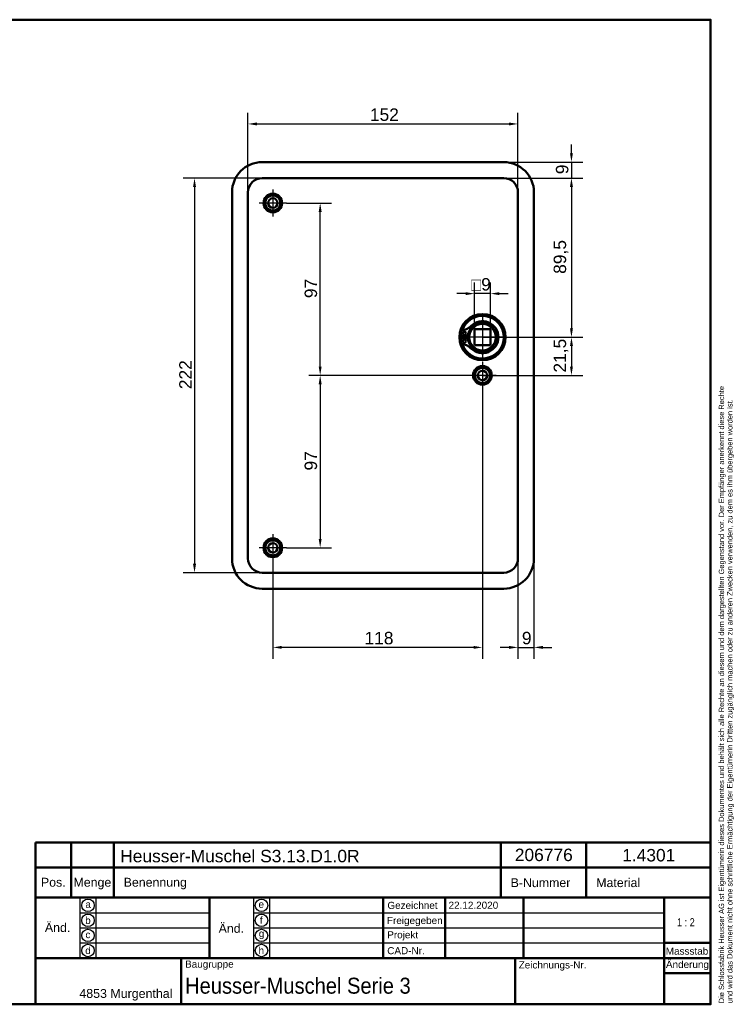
# Model space of a CAD drawing. Header units: millimetres. Extents: x 20 to 833, y 20 to 574.
# Tile 4 of 4: x 431 to 833, y 20 to 574. Entities that reach past the tile are written whole.
import ezdxf
from ezdxf.enums import TextEntityAlignment as Align

# ---------------------------------------------------------------- set-up
doc = ezdxf.new("R2010")
doc.units = ezdxf.units.MM
doc.header["$LTSCALE"] = 2
for name, color, linetype, lineweight in [('Bemaßungen(DIN)', 7, 'Continuous', 25), ('Mittelpunktmarkierung(DIN)', 7, 'Continuous', 25), ('Sichtbare Kanten(DIN)', 7, 'Continuous', 50), ('Skizziergeometrie(DIN)', 7, 'Continuous', 50), ('Skizzierlinie(DIN)', 7, 'Continuous', 25), ('Symbole(DIN)', 7, 'Continuous', 25)]:
    doc.layers.add(name, color=color, linetype=linetype, lineweight=lineweight)
doc.styles.add('Aktuell-DIN', font='arial.ttf')
doc.styles.add('STANDARD-DIN~0', font='arial.ttf')
doc.styles.add('Textstil10', font='arial.ttf')
doc.styles.add('Textstil41', font='arial.ttf', dxfattribs={"width": 0.8})
doc.styles.add('Textstil83', font='arial.ttf', dxfattribs={"width": 0.8})
doc.dimstyles.new('CAD-LAN', dxfattribs={"dimscale": 2, "dimtxt": 3.5, "dimasz": 2.5, "dimexe": 3.175, "dimexo": 0, "dimgap": 0.8, "dimtad": 1, "dimrnd": 1e-08, "dimtxsty": 'STANDARD-DIN~0', "dimcen": 0.09, "dimdle": 10, "dimclrd": 250, "dimclre": 250, "dimclrt": 250, "dimadec": 0, "dimazin": 2, "dimtfac": 1, "dimtmove": 0, "dimatfit": 3, "dimfxl": 1, "dimtolj": 1, "dimtzin": 0, "dimlwd": 25, "dimlwe": 25, "dimarcsym": 0})

# ---------------------------------------------------------------- blocks, each defined once
blk = doc.blocks.new('Ränder Standardrahmen')
at = {"layer": 'Skizziergeometrie(DIN)', "flags": 128}
blk.add_lwpolyline([(10, 10), (10, 287), (410, 287), (410, 10), (10, 10)], dxfattribs=at)
blk = doc.blocks.new('Schriftfelder Heusser')
at = {"layer": 'Skizziergeometrie(DIN)'}
for p, q in [((101, 229.92), (101, 236.92)), ((101, 236.92), (291, 236.92)), ((111, 229.92), (111, 236.92)), ((123, 229.92), (123, 236.92)), ((232, 229.92), (232, 236.92)), ((256, 229.92), (256, 236.92)), ((291, 236.92), (291, 229.92)), ((101, 191.42), (101, 229.92)), ((101, 229.92), (291, 229.92)), ((111, 229.92), (111, 221.42)), ((123, 229.92), (123, 221.42)), ((232, 229.92), (232, 221.42)), ((256, 229.92), (256, 221.42)), ((291, 229.92), (291, 191.42)), ((101, 221.42), (291, 221.42)), ((150, 221.42), (150, 204.42)), ((198.85, 221.42), (198.85, 204.42)), ((216.35, 221.42), (216.35, 204.42)), ((238.35, 221.42), (238.35, 204.42)), ((278, 221.42), (278, 191.42)), ((278, 208.67), (291, 208.67)), ((101, 204.42), (291, 204.42)), ((142, 204.42), (142, 191.42)), ((236, 204.42), (236, 191.42)), ((278, 200.17), (291, 200.17)), ((291, 191.42), (101, 191.42))]:
    blk.add_line(p, q, dxfattribs=at)
at = {"layer": 'Skizzierlinie(DIN)'}
for p, q in [((113.5, 221.42), (113.5, 204.42)), ((118, 221.42), (118, 204.42)), ((162.35, 221.42), (162.35, 204.42)), ((166.85, 221.42), (166.85, 204.42)), ((113.5, 217.17), (150, 217.17)), ((162.35, 217.17), (278, 217.17)), ((113.5, 212.92), (150, 212.92)), ((162.35, 212.92), (278, 212.92)), ((113.5, 208.67), (150, 208.67)), ((162.35, 208.67), (278, 208.67))]:
    blk.add_line(p, q, dxfattribs=at)
for centre in [(115.75, 219.25), (164.6, 219.25), (115.75, 215.04), (164.6, 215.04), (115.75, 210.79), (164.6, 210.79), (115.75, 206.54), (164.6, 206.54)]:
    blk.add_circle(centre, 1.75, dxfattribs=at)
at = {"layer": 'Symbole(DIN)', "color": 7, "insert": (293.33, 191.7), "char_height": 1.5, "width": 182.3003, "attachment_point": 1, "rotation": 90, "line_spacing_factor": 0.944221, "style": 'Aktuell-DIN'}
blk.add_mtext('\\fArial|b0|i0;\\H1.5000;Die Schlossfabrik Heusser AG ist Eigentümerin dieses Dokumentes und behält sich alle Rechte an diesem und dem dargestellten Gegenstand vor. Der Empfänger anerkennt diese Rechte\\Pund wird das Dokument nicht ohne schriftliche Ermächtigung der Eigentümerin Dritten zugänglich machen oder zu anderen Zwecken verwenden, zu dem es ihm übergeben worden ist.\\P ', dxfattribs=at)
at = {"layer": 'Symbole(DIN)', "color": 179, "true_color": 0x262659, "style": 'Aktuell-DIN'}
for s, insert, char_height, attachment_point in [('B-Nummer', (234.74, 225.62), 2.489, 4), ('Material', (265.02, 225.62), 2.489, 5), ('Pos.', (106, 227), 2.489, 2), ('Menge', (117, 227), 2.489, 2), ('Benennung', (125.81, 225.38), 2.489, 4), ('\\fArial|b0|i0;a', (115.81, 219.53), 2, 5), ('\\fArial|b0|i0;e', (164.54, 219.53), 2, 5), ('\\fArial|b0|i0;Gezeichnet', (200.05, 219.23), 2, 4), ('\\fArial|b0|i0;b', (115.75, 215), 2, 5), ('\\fArial|b0|i0;f', (164.55, 215.06), 2, 5), ('\\fArial|b0|i0;Freigegeben', (199.92, 216), 2, 1), ('\\fArial|b0|i0;c', (115.75, 211.01), 2, 5), ('\\fArial|b0|i0;g', (164.63, 211.05), 2, 5), ('\\fArial|b0|i0;Projekt', (200, 211.98), 2, 1), ('\\fArial|b0|i0;d', (115.76, 206.55), 2, 5), ('\\fArial|b0|i0;h', (164.55, 206.57), 2, 5), ('\\fArial|b0|i0;CAD-Nr.', (200, 207.5), 2, 1), ('\\fArial|b0|i0;\\H2.0000;Massstab', (284.39, 206.37), 2, 5), ('\\fArial|b0|i0;\\H2.0000;Baugruppe', (143.1, 203.73), 2, 1), ('\\fArial|b0|i0;Zeichnungs-Nr.', (237, 203.5), 2, 1), ('\\fArial|b0|i0;\\H2.5000;4853 Murgenthal', (113.33, 192.46), 2.5, 7)]:
    blk.add_mtext(s, dxfattribs=dict(at, insert=insert, char_height=char_height, attachment_point=attachment_point))
at = {"layer": 'Symbole(DIN)', "color": 179, "true_color": 0x262659, "attachment_point": 5, "style": 'Aktuell-DIN'}
for s, insert, char_height, width in [('Änd.', (107.21, 213), 2.489, 12.3494), ('Änd.', (156.12, 212.76), 2.489, 12.3494), ('\\fArial|b0|i0;Änderung', (284.51, 202.33), 2, 12.1143)]:
    blk.add_mtext(s, dxfattribs=dict(at, insert=insert, char_height=char_height, width=width))
at = {"layer": 'Symbole(DIN)', "color": 7, "insert": (143.1, 196.62), "char_height": 4.5, "width": 90.18, "attachment_point": 4, "style": 'Aktuell-DIN'}
blk.add_mtext('\\fArial|b0|i0;\\W0.90;\\H4.5000;Heusser-Muschel Serie 3', dxfattribs=at)
at = {"layer": 'Symbole(DIN)', "color": 179, "true_color": 0x262659, "style": 'Textstil10'}
blk.add_attdef('ERSTELLUNGSDATUM_001', (217.26, 218.29), '', height=2, dxfattribs=at)
at = {"layer": 'Symbole(DIN)', "color": 179, "true_color": 0x262659}
for tag, height, style, p in [('AUTOR', 2.49, 'Aktuell-DIN', (240.03, 219.26)), ('KONTROLLDATUM', 2, 'Textstil10', (217.42, 215.04)), ('KONTROLLIERT_VON', 2, 'Textstil10', (239.98, 215.05))]:
    blk.add_attdef(tag, text='', height=height, dxfattribs=dict(at, style=style)).set_placement(p, align=Align.MIDDLE_LEFT)
at = {"layer": 'Symbole(DIN)', "color": 7, "style": 'Textstil83', "width": 0.8}
blk.add_attdef('Anfänglicher_Ansichtsmaßstab_001', (281.57, 213.34), '', height=2.3, dxfattribs=at)
at = {"layer": 'Symbole(DIN)', "color": 179, "true_color": 0x262659, "style": 'Textstil10'}
blk.add_attdef('PROJEKT', text='', height=2, dxfattribs=at).set_placement((217.77, 209.72), align=Align.BOTTOM_LEFT)
at = {"layer": 'Symbole(DIN)', "color": 7, "style": 'Textstil41', "width": 0.8}
blk.add_attdef('STATUS', text='', height=5, dxfattribs=at).set_placement((284.53, 195.86), align=Align.MIDDLE_CENTER)
blk = doc.blocks.new('*D8')
at = {"layer": 'Bemaßungen(DIN)', "color": 250, "linetype": 'Continuous', "lineweight": 25, "true_color": 0x3f3f3f, "transparency": 16777216}
for p, q in [((559.61, 476.86), (559.61, 521.68)), ((711.61, 476.86), (711.61, 521.68)), ((564.61, 515.33), (706.61, 515.33))]:
    blk.add_line(p, q, dxfattribs=at)
at = {"layer": 'Bemaßungen(DIN)', "color": 250, "linetype": 'Continuous', "true_color": 0x3f3f3f, "transparency": 16777216}
for points in [[(564.61, 516.16), (564.61, 514.5), (559.61, 515.33)], [(706.61, 516.16), (706.61, 514.5), (711.61, 515.33)]]:
    blk.add_solid(points, dxfattribs=at)
at = {"layer": 'Defpoints', "color": 0, "linetype": 'Continuous', "transparency": 16777216}
for p in [(711.61, 515.33), (559.61, 476.86), (711.61, 476.86)]:
    blk.add_point(p, dxfattribs=at)
at = {"layer": 'Bemaßungen(DIN)', "color": 250, "linetype": 'Continuous', "lineweight": 25, "true_color": 0x3f3f3f, "transparency": 16777216, "insert": (628.24, 524.08), "char_height": 7, "attachment_point": 1, "style": 'STANDARD-DIN~0'}
blk.add_mtext('\\A1;152', dxfattribs=at)
blk = doc.blocks.new('*D9')
at = {"layer": 'Bemaßungen(DIN)', "color": 250, "linetype": 'Continuous', "lineweight": 25, "true_color": 0x3f3f3f, "transparency": 16777216}
for p, q in [((567.61, 484.86), (523.16, 484.86)), ((529.51, 479.86), (529.51, 267.86)), ((567.61, 262.86), (523.16, 262.86))]:
    blk.add_line(p, q, dxfattribs=at)
at = {"layer": 'Bemaßungen(DIN)', "color": 250, "linetype": 'Continuous', "true_color": 0x3f3f3f, "transparency": 16777216}
for points in [[(528.67, 479.86), (530.34, 479.86), (529.51, 484.86)], [(528.67, 267.86), (530.34, 267.86), (529.51, 262.86)]]:
    blk.add_solid(points, dxfattribs=at)
at = {"layer": 'Defpoints', "color": 0, "linetype": 'Continuous', "transparency": 16777216}
for p in [(567.61, 484.86), (529.51, 262.86), (567.61, 262.86)]:
    blk.add_point(p, dxfattribs=at)
at = {"layer": 'Bemaßungen(DIN)', "color": 250, "linetype": 'Continuous', "lineweight": 25, "true_color": 0x3f3f3f, "transparency": 16777216, "insert": (520.88, 366.1), "char_height": 7, "attachment_point": 1, "rotation": 90, "style": 'STANDARD-DIN~0'}
blk.add_mtext('\\A1;222', dxfattribs=at)
blk = doc.blocks.new('*D10')
at = {"layer": 'Bemaßungen(DIN)', "color": 250, "linetype": 'Continuous', "lineweight": 25, "true_color": 0x3f3f3f, "transparency": 16777216}
for p, q in [((703.61, 484.86), (748.06, 484.86)), ((741.71, 479.86), (741.71, 400.36)), ((691.61, 395.36), (748.06, 395.36))]:
    blk.add_line(p, q, dxfattribs=at)
at = {"layer": 'Bemaßungen(DIN)', "color": 250, "linetype": 'Continuous', "true_color": 0x3f3f3f, "transparency": 16777216}
for points in [[(740.88, 479.86), (742.55, 479.86), (741.71, 484.86)], [(740.88, 400.36), (742.55, 400.36), (741.71, 395.36)]]:
    blk.add_solid(points, dxfattribs=at)
at = {"layer": 'Defpoints', "color": 0, "linetype": 'Continuous', "transparency": 16777216}
for p in [(703.61, 484.86), (691.61, 395.36), (741.71, 395.36)]:
    blk.add_point(p, dxfattribs=at)
at = {"layer": 'Bemaßungen(DIN)', "color": 250, "linetype": 'Continuous', "lineweight": 25, "true_color": 0x3f3f3f, "transparency": 16777216, "insert": (731.7, 430.99), "char_height": 7, "attachment_point": 1, "rotation": 90, "style": 'STANDARD-DIN~0'}
blk.add_mtext('\\A1;89,5', dxfattribs=at)
blk = doc.blocks.new('*D11')
at = {"layer": 'Bemaßungen(DIN)', "color": 250, "linetype": 'Continuous', "lineweight": 25, "true_color": 0x3f3f3f, "transparency": 16777216}
for p, q in [((691.61, 395.36), (748.06, 395.36)), ((741.71, 390.36), (741.71, 378.86)), ((691.61, 373.86), (748.06, 373.86))]:
    blk.add_line(p, q, dxfattribs=at)
at = {"layer": 'Bemaßungen(DIN)', "color": 250, "linetype": 'Continuous', "true_color": 0x3f3f3f, "transparency": 16777216}
for points in [[(740.88, 390.36), (742.55, 390.36), (741.71, 395.36)], [(740.88, 378.86), (742.55, 378.86), (741.71, 373.86)]]:
    blk.add_solid(points, dxfattribs=at)
at = {"layer": 'Defpoints', "color": 0, "linetype": 'Continuous', "transparency": 16777216}
for p in [(691.61, 395.36), (691.61, 373.86), (741.71, 373.86)]:
    blk.add_point(p, dxfattribs=at)
at = {"layer": 'Bemaßungen(DIN)', "color": 250, "linetype": 'Continuous', "lineweight": 25, "true_color": 0x3f3f3f, "transparency": 16777216, "insert": (731.7, 375.43), "char_height": 7, "attachment_point": 1, "rotation": 90, "style": 'STANDARD-DIN~0'}
blk.add_mtext('\\A1;21,5', dxfattribs=at)
blk = doc.blocks.new('*D12')
at = {"layer": 'Bemaßungen(DIN)', "color": 250, "linetype": 'Continuous', "lineweight": 25, "true_color": 0x3f3f3f, "transparency": 16777216}
for p, q in [((741.71, 498.86), (741.71, 503.86)), ((703.61, 493.86), (748.06, 493.86)), ((741.71, 493.86), (741.71, 484.86)), ((703.61, 484.86), (748.06, 484.86)), ((741.71, 479.86), (741.71, 474.86))]:
    blk.add_line(p, q, dxfattribs=at)
at = {"layer": 'Bemaßungen(DIN)', "color": 250, "linetype": 'Continuous', "true_color": 0x3f3f3f, "transparency": 16777216}
for points in [[(740.88, 498.86), (742.55, 498.86), (741.71, 493.86)], [(740.88, 479.86), (742.55, 479.86), (741.71, 484.86)]]:
    blk.add_solid(points, dxfattribs=at)
at = {"layer": 'Defpoints', "color": 0, "linetype": 'Continuous', "transparency": 16777216}
for p in [(703.61, 493.86), (703.61, 484.86), (741.71, 484.86)]:
    blk.add_point(p, dxfattribs=at)
at = {"layer": 'Bemaßungen(DIN)', "color": 250, "linetype": 'Continuous', "lineweight": 25, "true_color": 0x3f3f3f, "transparency": 16777216, "insert": (732.97, 487.06), "char_height": 7, "attachment_point": 1, "rotation": 90, "style": 'STANDARD-DIN~0'}
blk.add_mtext('\\A1;9', dxfattribs=at)
blk = doc.blocks.new('*D13')
at = {"layer": 'Bemaßungen(DIN)', "color": 250, "linetype": 'Continuous', "lineweight": 25, "true_color": 0x3f3f3f, "transparency": 16777216}
for p, q in [((581.26, 470.86), (606.59, 470.86)), ((600.24, 378.86), (600.24, 465.86)), ((691.61, 373.86), (593.89, 373.86))]:
    blk.add_line(p, q, dxfattribs=at)
at = {"layer": 'Bemaßungen(DIN)', "color": 250, "linetype": 'Continuous', "true_color": 0x3f3f3f, "transparency": 16777216}
for points in [[(599.41, 465.86), (601.07, 465.86), (600.24, 470.86)], [(599.41, 378.86), (601.07, 378.86), (600.24, 373.86)]]:
    blk.add_solid(points, dxfattribs=at)
at = {"layer": 'Defpoints', "color": 0, "linetype": 'Continuous', "transparency": 16777216}
for p in [(581.26, 470.86), (600.24, 470.86), (691.61, 373.86)]:
    blk.add_point(p, dxfattribs=at)
at = {"layer": 'Bemaßungen(DIN)', "color": 250, "linetype": 'Continuous', "lineweight": 25, "true_color": 0x3f3f3f, "transparency": 16777216, "insert": (591.49, 417.34), "char_height": 7, "attachment_point": 1, "rotation": 90, "style": 'STANDARD-DIN~0'}
blk.add_mtext('\\A1;97', dxfattribs=at)
blk = doc.blocks.new('*D14')
at = {"layer": 'Bemaßungen(DIN)', "color": 250, "linetype": 'Continuous', "lineweight": 25, "true_color": 0x3f3f3f, "transparency": 16777216}
for p, q in [((691.61, 373.86), (593.89, 373.86)), ((600.24, 368.86), (600.24, 281.86)), ((581.26, 276.86), (606.59, 276.86))]:
    blk.add_line(p, q, dxfattribs=at)
at = {"layer": 'Bemaßungen(DIN)', "color": 250, "linetype": 'Continuous', "true_color": 0x3f3f3f, "transparency": 16777216}
for points in [[(599.41, 368.86), (601.07, 368.86), (600.24, 373.86)], [(599.41, 281.86), (601.07, 281.86), (600.24, 276.86)]]:
    blk.add_solid(points, dxfattribs=at)
at = {"layer": 'Defpoints', "color": 0, "linetype": 'Continuous', "transparency": 16777216}
for p in [(691.61, 373.86), (581.26, 276.86), (600.24, 276.86)]:
    blk.add_point(p, dxfattribs=at)
at = {"layer": 'Bemaßungen(DIN)', "color": 250, "linetype": 'Continuous', "lineweight": 25, "true_color": 0x3f3f3f, "transparency": 16777216, "insert": (591.49, 320.34), "char_height": 7, "attachment_point": 1, "rotation": 90, "style": 'STANDARD-DIN~0'}
blk.add_mtext('\\A1;97', dxfattribs=at)
blk = doc.blocks.new('*D15')
at = {"layer": 'Bemaßungen(DIN)', "color": 250, "linetype": 'Continuous', "lineweight": 25, "true_color": 0x3f3f3f, "transparency": 16777216}
for p, q in [((691.61, 366.21), (691.61, 214.47)), ((573.61, 269.21), (573.61, 214.47)), ((686.61, 220.82), (578.61, 220.82))]:
    blk.add_line(p, q, dxfattribs=at)
at = {"layer": 'Bemaßungen(DIN)', "color": 250, "linetype": 'Continuous', "true_color": 0x3f3f3f, "transparency": 16777216}
for points in [[(578.61, 221.66), (578.61, 219.99), (573.61, 220.82)], [(686.61, 221.66), (686.61, 219.99), (691.61, 220.82)]]:
    blk.add_solid(points, dxfattribs=at)
at = {"layer": 'Defpoints', "color": 0, "linetype": 'Continuous', "transparency": 16777216}
for p in [(691.61, 366.21), (573.61, 269.21), (573.61, 220.82)]:
    blk.add_point(p, dxfattribs=at)
at = {"layer": 'Bemaßungen(DIN)', "color": 250, "linetype": 'Continuous', "lineweight": 25, "true_color": 0x3f3f3f, "transparency": 16777216, "insert": (625.2, 229.57), "char_height": 7, "attachment_point": 1, "style": 'STANDARD-DIN~0'}
blk.add_mtext('\\A1;118', dxfattribs=at)
blk = doc.blocks.new('*D16')
at = {"layer": 'Bemaßungen(DIN)', "color": 250, "linetype": 'Continuous', "lineweight": 25, "true_color": 0x3f3f3f, "transparency": 16777216}
for p, q in [((711.61, 270.86), (711.61, 214.47)), ((720.61, 270.86), (720.61, 214.47)), ((706.61, 220.82), (701.61, 220.82)), ((711.61, 220.82), (720.61, 220.82)), ((725.61, 220.82), (730.61, 220.82))]:
    blk.add_line(p, q, dxfattribs=at)
at = {"layer": 'Bemaßungen(DIN)', "color": 250, "linetype": 'Continuous', "true_color": 0x3f3f3f, "transparency": 16777216}
for points in [[(706.61, 221.66), (706.61, 219.99), (711.61, 220.82)], [(725.61, 221.66), (725.61, 219.99), (720.61, 220.82)]]:
    blk.add_solid(points, dxfattribs=at)
at = {"layer": 'Defpoints', "color": 0, "linetype": 'Continuous', "transparency": 16777216}
for p in [(711.61, 270.86), (720.61, 270.86), (720.61, 220.82)]:
    blk.add_point(p, dxfattribs=at)
at = {"layer": 'Bemaßungen(DIN)', "color": 250, "linetype": 'Continuous', "lineweight": 25, "true_color": 0x3f3f3f, "transparency": 16777216, "insert": (713.81, 229.57), "char_height": 7, "attachment_point": 1, "style": 'STANDARD-DIN~0'}
blk.add_mtext('\\A1;9', dxfattribs=at)
blk = doc.blocks.new('*D21')
at = {"layer": 'Bemaßungen(DIN)', "color": 250, "linetype": 'Continuous', "lineweight": 25, "true_color": 0x3f3f3f, "transparency": 16777216}
for p, q in [((687.11, 399.86), (687.11, 426.21)), ((696.11, 399.86), (696.11, 426.21)), ((682.11, 419.86), (677.11, 419.86)), ((696.11, 419.86), (687.11, 419.86)), ((701.11, 419.86), (706.11, 419.86))]:
    blk.add_line(p, q, dxfattribs=at)
at = {"layer": 'Bemaßungen(DIN)', "color": 250, "linetype": 'Continuous', "true_color": 0x3f3f3f, "transparency": 16777216}
for points in [[(682.11, 420.69), (682.11, 419.02), (687.11, 419.86)], [(701.11, 420.69), (701.11, 419.02), (696.11, 419.86)]]:
    blk.add_solid(points, dxfattribs=at)
at = {"layer": 'Defpoints', "color": 0, "linetype": 'Continuous', "transparency": 16777216}
for p in [(687.11, 419.86), (687.11, 399.86), (696.11, 399.86)]:
    blk.add_point(p, dxfattribs=at)
at = {"layer": 'Bemaßungen(DIN)', "color": 250, "linetype": 'Continuous', "lineweight": 25, "true_color": 0x3f3f3f, "transparency": 16777216, "insert": (685.24, 428.61), "char_height": 7, "attachment_point": 1, "style": 'STANDARD-DIN~0'}
blk.add_mtext('\\A1;\\fAIGDT|b0|i0;\\H7.0000;o\\fArial|b0|i0;\\H7.0000;9', dxfattribs=at)

msp = doc.modelspace()

# ---------------------------------------------------------------- linework, layer by layer
at = {"layer": 'Mittelpunktmarkierung(DIN)', "linetype": 'Continuous'}
for p, q in [((573.61, 478.508), (573.61, 463.208)), ((581.26, 470.858), (565.96, 470.858)), ((691.61, 407.858), (691.61, 382.858)), ((704.11, 395.358), (679.11, 395.358)), ((691.61, 381.508), (691.61, 366.208)), ((699.26, 373.858), (683.96, 373.858)), ((573.61, 284.508), (573.61, 269.208)), ((581.26, 276.858), (565.96, 276.858))]:
    msp.add_line(p, q, dxfattribs=at)
at = {"layer": 'Sichtbare Kanten(DIN)'}
for p, q in [((567.61, 493.858), (703.61, 493.858)), ((703.61, 484.858), (567.61, 484.858)), ((550.61, 270.858), (550.61, 476.858)), ((559.61, 476.858), (559.61, 270.858)), ((711.61, 270.858), (711.61, 476.858)), ((720.61, 476.858), (720.61, 270.858)), ((679.652, 395.974), (679.652, 398.998)), ((696.11, 399.858), (687.11, 399.858)), ((687.11, 399.858), (687.11, 390.858)), ((696.11, 390.858), (696.11, 399.858)), ((683.352, 395.974), (679.652, 395.974)), ((679.652, 394.741), (683.352, 394.741)), ((679.652, 391.717), (679.652, 394.741)), ((687.11, 390.858), (696.11, 390.858)), ((567.61, 262.858), (703.61, 262.858)), ((703.61, 253.858), (567.61, 253.858))]:
    msp.add_line(p, q, dxfattribs=at)
for centre, radius in [((573.61, 470.858), 5.25), ((573.61, 470.858), 4.25), ((573.61, 470.858), 2.65), ((691.61, 395.358), 13), ((691.61, 395.358), 12.5), ((691.61, 395.358), 8), ((691.61, 395.358), 7.5), ((681.502, 397.589), 0.85), ((681.502, 393.126), 0.85), ((691.61, 373.858), 5.25), ((691.61, 373.858), 4.25), ((691.61, 373.858), 2.65), ((573.61, 276.858), 5.25), ((573.61, 276.858), 4.25), ((573.61, 276.858), 2.65)]:
    msp.add_circle(centre, radius, dxfattribs=at)
for centre, radius, start, end in [((567.61, 476.858), 17, 90, 180), ((703.61, 476.858), 17, 0, 90), ((567.61, 476.858), 8, 90, 180), ((703.61, 476.858), 8, 0, 90), ((691.61, 395.358), 12, 198.17213, 161.82787), ((678.912, 407.681), 8.678, 274.96705, 315.8591), ((690.876, 395.358), 7.55, 125.6871, 175.31499), ((691.61, 395.358), 8.2, 153.63056, 206.36944), ((691.61, 395.358), 9.017, 224.1409, 135.8591), ((691.61, 395.358), 12, 175.21102, 184.78898), ((691.61, 395.358), 9, 176.0711, 183.9289), ((690.876, 395.358), 7.55, 184.68501, 234.3129), ((678.912, 383.035), 8.678, 44.1409, 85.03295), ((567.61, 270.858), 17, 180, 270), ((567.61, 270.858), 8, 180, 270), ((703.61, 270.858), 8, 270, 0), ((703.61, 270.858), 17, 270, 0)]:
    msp.add_arc(centre, radius, start, end, dxfattribs=at)

# ---------------------------------------------------------------- block references
at = {"xscale": 2, "yscale": 2, "zscale": 2}
msp.add_blockref('Ränder Standardrahmen', (0, 0), dxfattribs=at)
msp.add_blockref('Schriftfelder Heusser', (238, -362.833), dxfattribs=at).add_auto_attribs({'ERSTELLUNGSDATUM_001': '22.12.2020', 'Anfänglicher_Ansichtsmaßstab_001': '1 : 2'})

# ---------------------------------------------------------------- texts
at = {"layer": 'Symbole(DIN)', "color": 7, "char_height": 7, "attachment_point": 1, "style": 'Aktuell-DIN'}
for s, insert, width in [('{\\fArial|b0|i0;\\H7.0000;Heusser-Muschel S3.13.D1.0R}', (487.659, 106.906), 134.78202), ('{\\fArial|b0|i0;\\H7.0000;206776}', (709.83, 107.58), 32.62043), ('{\\fArial|b0|i0;\\H7.0000;1.4301}', (770.274, 107.401), 29.89939)]:
    msp.add_mtext(s, dxfattribs=dict(at, insert=insert, width=width))

# ---------------------------------------------------------------- dimensions: what is measured, and where the dimension line sits
at = {"layer": 'Bemaßungen(DIN)', "color": 250, "linetype": 'Continuous', "lineweight": 25, "true_color": 0x3f3f3f}
for base, p1, p2, angle, override, picture, middle in [((711.61, 515.33), (559.61, 476.858), (711.61, 476.858), 180, {"dimgap": 0.8, "dimdec": 2, "dimtol": 0, "dimlim": 0, "dimtp": 0, "dimtm": 0, "dimtdec": 2, "dimtofl": 0, "dimatfit": 1}, '*D8', (635.61, 515.33)), ((741.714, 484.858), (703.61, 493.858), (703.61, 484.858), 270, {"dimgap": 0.8, "dimdec": 2, "dimtol": 0, "dimlim": 0, "dimtp": 0, "dimtm": 0, "dimtdec": 2, "dimtofl": 1, "dimatfit": 1}, '*D12', (741.714, 489.358)), ((529.505, 262.858), (567.61, 484.858), (567.61, 262.858), 90, {"dimgap": 0.8, "dimdec": 2, "dimtol": 0, "dimlim": 0, "dimtp": 0, "dimtm": 0, "dimtdec": 2, "dimtofl": 0, "dimatfit": 1}, '*D9', (529.505, 373.858)), ((741.714, 395.358), (703.61, 484.858), (691.61, 395.358), 90, {"dimgap": 0.8, "dimdec": 2, "dimtol": 0, "dimlim": 0, "dimtp": 0, "dimtm": 0, "dimtdec": 2, "dimtofl": 0, "dimatfit": 1}, '*D10', (741.714, 440.108)), ((600.242, 470.858), (691.61, 373.858), (581.26, 470.858), 90, {"dimgap": 0.8, "dimdec": 2, "dimtol": 0, "dimlim": 0, "dimtp": 0, "dimtm": 0, "dimtdec": 2, "dimtofl": 0, "dimatfit": 1}, '*D13', (600.242, 422.358)), ((741.714, 373.858), (691.61, 395.358), (691.61, 373.858), 90, {"dimgap": 0.8, "dimdec": 2, "dimtol": 0, "dimlim": 0, "dimtp": 0, "dimtm": 0, "dimtdec": 2, "dimtofl": 0, "dimatfit": 1}, '*D11', (741.714, 384.608)), ((600.242, 276.858), (691.61, 373.858), (581.26, 276.858), 90, {"dimgap": 0.8, "dimdec": 2, "dimtol": 0, "dimlim": 0, "dimtp": 0, "dimtm": 0, "dimtdec": 2, "dimtofl": 0, "dimatfit": 1}, '*D14', (600.242, 325.358)), ((573.61, 220.822), (691.61, 366.208), (573.61, 269.208), 180, {"dimgap": 0.8, "dimdec": 2, "dimtol": 0, "dimlim": 0, "dimtp": 0, "dimtm": 0, "dimtdec": 2, "dimtofl": 0, "dimatfit": 1}, '*D15', (632.61, 220.822))]:
    dim = msp.add_linear_dim(base=base, p1=p1, p2=p2, angle=angle, dimstyle='CAD-LAN', override=override, dxfattribs=at)
    dim.commit()
    dim.dimension.update_dxf_attribs({"geometry": picture, "text_midpoint": middle, "dimtype": 160})
dim = msp.add_linear_dim(base=(687.11, 419.858), p1=(696.11, 399.858), p2=(687.11, 399.858), angle=180, text='\\fAIGDT|b0|i0;\\H7.0000;o\\fArial|b0|i0;\\H7.0000;<>', dimstyle='CAD-LAN', override={"dimgap": 0.8, "dimdec": 2, "dimtol": 0, "dimlim": 0, "dimtp": 0, "dimtm": 0, "dimtdec": 2, "dimtofl": 1, "dimatfit": 1}, dxfattribs=at)
dim.commit()
dim.dimension.update_dxf_attribs({"geometry": '*D21', "text_midpoint": (691.61, 419.858), "dimtype": 160})
dim = msp.add_linear_dim(base=(720.61, 220.822), p1=(711.61, 270.858), p2=(720.61, 270.858), dimstyle='CAD-LAN', override={"dimgap": 0.8, "dimdec": 2, "dimtol": 0, "dimlim": 0, "dimtp": 0, "dimtm": 0, "dimtdec": 2, "dimtofl": 1, "dimatfit": 1}, dxfattribs=at)
dim.commit()
dim.dimension.update_dxf_attribs({"geometry": '*D16', "text_midpoint": (716.11, 220.822), "dimtype": 160})

doc.saveas('drawing.dxf')
